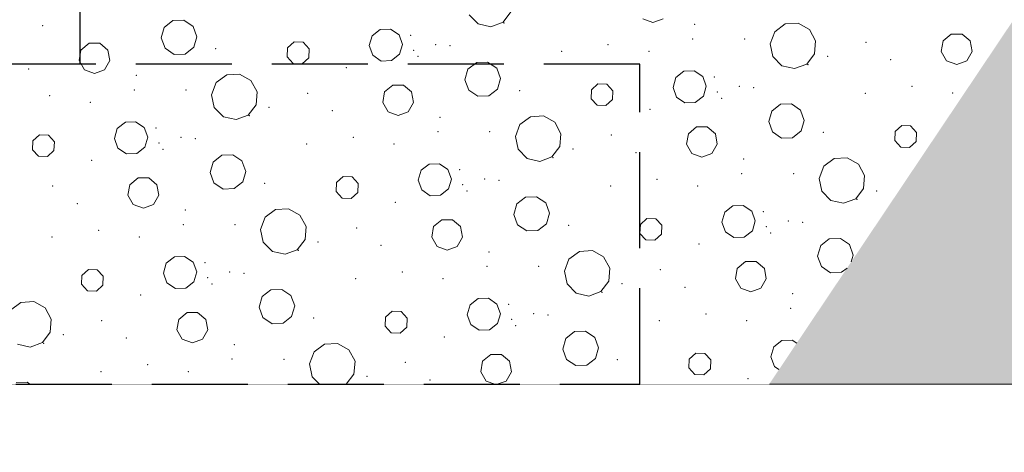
# Model space of a CAD drawing. Header units: millimetres. Extents: x -12989 to 402831, y -50461 to 30884.
# Tile 39 of 175: x 368534 to 369765, y -47346 to -46805. Entities that reach past the tile are written whole.
import ezdxf

# ---------------------------------------------------------------- set-up
doc = ezdxf.new("R2010")
doc.units = ezdxf.units.MM
doc.header["$MEASUREMENT"] = 0
doc.linetypes.add('Krawędzie ukryte', pattern=[170, 120, -50])
doc.linetypes.add('Wipeout_Contour', pattern=[1000, 0, -1000])
for name, color, linetype, lineweight in [('0_Nr_pióra__21', 7, 'Continuous', 25), ('A__STROPY_Nr_pióra__69', 7, 'Continuous', 13), ('Nowe_A_WYM_Nr_pióra__1', 7, 'Continuous', 13), ('Nowe_A_WYM_Nr_pióra__45', 7, 'Continuous', 15), ('Nowe_A_WYM_Nr_pióra__85', 7, 'Continuous', 13)]:
    doc.layers.add(name, color=color, linetype=linetype, lineweight=lineweight)
for name, color, linetype in [('A__STROPY', 7, 'Continuous'), ('A_WYPEŁNIENIA RYSUNKI', 7, 'Continuous'), ('Nowe_A_WYM', 7, 'Continuous')]:
    doc.layers.add(name, color=color, linetype=linetype)
doc.layers.add('A__STROPY_Nr_pióra__173', color=7, linetype='Continuous', lineweight=5, true_color=0x6a6a6a)
doc.layers.add('A_WYPEŁNIENIA RYSUNKI_Nr_pióra__242', color=7, linetype='Continuous', lineweight=13, true_color=0xa7a7a7)
doc.styles.add('STYL_AUTOMATYCZNY_4', font='arial.ttf')
doc.dimstyles.new('STYL_AUTOMATYCZNY__1', dxfattribs={"dimtxt": 139.999998, "dimasz": 57, "dimexe": 0.18, "dimexo": 0.0625, "dimgap": 0, "dimtad": 1, "dimtih": 1, "dimtoh": 1, "dimdec": 0, "dimlfac": 0.1, "dimzin": 0, "dimdsep": 46, "dimtxsty": 'STYL_AUTOMATYCZNY_4', "dimblk": 'ARROWHEAD_6', "dimblk1": 'ARROWHEAD_6', "dimblk2": 'ARROWHEAD_6', "dimcen": 0.09, "dimse1": 1, "dimse2": 1, "dimclrd": 7, "dimclre": 7, "dimclrt": 7, "dimadec": 0, "dimazin": 0, "dimtfac": 1, "dimtdec": 4, "dimtmove": 0, "dimatfit": 3, "dimfxl": 0, "dimtolj": 1, "dimtzin": 0, "dimarcsym": 0})

# ---------------------------------------------------------------- blocks, each defined once
blk = doc.blocks.new('ElemPrzekroju_175_1', base_point=(362576.7, -45960.6))
at = {"color": 254, "linetype": 'Wipeout_Contour', "lineweight": 0, "ltscale": 1533794.246621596}
blk.add_wipeout([(398746.7, -46720.6), (362356.7, -46720.6), (362356.7, -47260.6), (398746.7, -47260.6)], dxfattribs=at).dxf.layer = 'A__STROPY'
at = {"layer": 'A__STROPY_Nr_pióra__173', "linetype": 'Continuous', "lineweight": 5, "true_color": 0x6a6a6a}
h = blk.add_hatch(dxfattribs=at)
h.set_pattern_fill('Grunt_0001', color=251, style=0, pattern_type=2)
h.set_pattern_definition([(45, (362576.75, -45960.59), (-95.4594, 95.4594), []), (45, (362544.93, -45928.77), (-190.9188, 190.9188), []), (45, (362513.1, -45896.95), (-190.9188, 190.9188), []), (135, (362481.29, -45865.132), (31.819805, 31.819805), [135, -135])])
h.paths.add_polyline_path([(398746.7, -46720.6), (362356.7, -46720.6), (362356.7, -47260.6), (398746.7, -47260.6)])
at = {"layer": 'A__STROPY_Nr_pióra__69', "color": 7, "linetype": 'Continuous', "lineweight": 13}
blk.add_line((398746.7, -47260.6), (362356.7, -47260.6), dxfattribs=at)
blk = doc.blocks.new('*X327', base_point=(362576.7, -45960.6))
at = {"layer": 'A_WYPEŁNIENIA RYSUNKI_Nr_pióra__242', "color": 253, "linetype": 'Continuous', "lineweight": 13, "true_color": 0xa7a7a7}
for p, q in [((368726, -46806.4), (368715.1, -46814.8)), ((368739.7, -46805.9), (368726, -46806.4)), ((368751.1, -46813.6), (368739.7, -46805.9)), ((369096.2, -46799), (369107.5, -46810.5)), ((369138.6, -46808.5), (369148.4, -46795.6)), ((369313.5, -46804.3), (369326, -46808.9)), ((369326, -46808.9), (369338.6, -46804.3)), ((368715.1, -46814.8), (368711.3, -46828)), ((368755.8, -46826.5), (368751.1, -46813.6)), ((368985.1, -46817.4), (368974.9, -46825.3)), ((368997.9, -46816.9), (368985.1, -46817.4)), ((369008.6, -46824.1), (368997.9, -46816.9)), ((369107.5, -46810.5), (369123.3, -46814.1)), ((369123.3, -46814.1), (369138.6, -46808.5)), ((369491.4, -46810.6), (369478.3, -46820.2)), ((369507.5, -46809.6), (369491.4, -46810.6)), ((369521.7, -46817.5), (369507.5, -46809.6)), ((369529.4, -46831.7), (369521.7, -46817.5)), ((368711.3, -46828), (368716.1, -46841)), ((368752, -46839.7), (368755.8, -46826.5)), ((368974.9, -46825.3), (368971.4, -46837.6)), ((369013, -46836.2), (369008.6, -46824.1)), ((369478.3, -46820.2), (369472.5, -46835.4)), ((369699, -46823.3), (369688.8, -46831.8)), ((369712.4, -46823.3), (369699, -46823.3)), ((369722.6, -46831.8), (369712.4, -46823.3)), ((368610.9, -46843.3), (368608.6, -46856.4)), ((368621.2, -46834.7), (368610.9, -46843.3)), ((368634.5, -46834.7), (368621.2, -46834.7)), ((368644.8, -46843.3), (368634.5, -46834.7)), ((368647.1, -46856.4), (368644.8, -46843.3)), ((368716.1, -46841), (368727.5, -46848.7)), ((368741.2, -46848.2), (368752, -46839.7)), ((368869.4, -46840.5), (368868.9, -46851.7)), ((368877.6, -46833), (368869.4, -46840.5)), ((368888.7, -46833.5), (368877.6, -46833)), ((368896.3, -46841.7), (368888.7, -46833.5)), ((368895.8, -46852.8), (368896.3, -46841.7)), ((368971.4, -46837.6), (368975.8, -46849.7)), ((369009.4, -46848.5), (369013, -46836.2)), ((369472.5, -46835.4), (369475.9, -46851.2)), ((369528.1, -46847.9), (369529.4, -46831.7)), ((369688.8, -46831.8), (369686.5, -46845)), ((369724.9, -46845), (369722.6, -46831.8)), ((368727.5, -46848.7), (368741.2, -46848.2)), ((368868.9, -46851.7), (368876.4, -46859.9)), ((368887.6, -46860.4), (368895.8, -46852.8)), ((368975.8, -46849.7), (368986.5, -46856.9)), ((368999.3, -46856.4), (369009.4, -46848.5)), ((369475.9, -46851.2), (369487.2, -46862.8)), ((369518.3, -46860.8), (369528.1, -46847.9)), ((369686.5, -46845), (369693.1, -46856.6)), ((369718.2, -46856.6), (369724.9, -46845)), ((368608.6, -46856.4), (368615.3, -46868)), ((368615.3, -46868), (368627.9, -46872.6)), ((368627.9, -46872.6), (368640.4, -46868)), ((368640.4, -46868), (368647.1, -46856.4)), ((368876.4, -46859.9), (368887.6, -46860.4)), ((368986.5, -46856.9), (368999.3, -46856.4)), ((369094.8, -46867.1), (369091, -46880.3)), ((369105.7, -46858.6), (369094.8, -46867.1)), ((369119.4, -46858.1), (369105.7, -46858.6)), ((369130.8, -46865.8), (369119.4, -46858.1)), ((369135.5, -46878.7), (369130.8, -46865.8)), ((369487.2, -46862.8), (369503, -46866.3)), ((369503, -46866.3), (369518.3, -46860.8)), ((369693.1, -46856.6), (369705.7, -46861.1)), ((369705.7, -46861.1), (369718.2, -46856.6)), ((368793.2, -46874.3), (368780.2, -46883.9)), ((368809.4, -46873.2), (368793.2, -46874.3)), ((368823.5, -46881.1), (368809.4, -46873.2)), ((369091, -46880.3), (369095.7, -46893.2)), ((369131.7, -46892), (369135.5, -46878.7)), ((369354.6, -46877.5), (369351.1, -46889.9)), ((369364.8, -46869.6), (369354.6, -46877.5)), ((369377.6, -46869.1), (369364.8, -46869.6)), ((369388.3, -46876.3), (369377.6, -46869.1)), ((369392.7, -46888.4), (369388.3, -46876.3)), ((368780.2, -46883.9), (368774.4, -46899)), ((368831.2, -46895.4), (368823.5, -46881.1)), ((369000.9, -46886.9), (368990.6, -46895.5)), ((369014.2, -46886.9), (369000.9, -46886.9)), ((369024.4, -46895.5), (369014.2, -46886.9)), ((369120.9, -46900.4), (369131.7, -46892)), ((369249.1, -46892.8), (369248.6, -46903.9)), ((369257.3, -46885.2), (369249.1, -46892.8)), ((369268.4, -46885.7), (369257.3, -46885.2)), ((369275.9, -46893.9), (369268.4, -46885.7)), ((369351.1, -46889.9), (369355.5, -46902)), ((369389.1, -46900.8), (369392.7, -46888.4)), ((368774.4, -46899), (368777.7, -46914.9)), ((368829.9, -46911.6), (368831.2, -46895.4)), ((368990.6, -46895.5), (368988.3, -46908.7)), ((369026.8, -46908.7), (369024.4, -46895.5)), ((369095.7, -46893.2), (369107.1, -46900.9)), ((369107.1, -46900.9), (369120.9, -46900.4)), ((369248.6, -46903.9), (369256.1, -46912.1)), ((369267.2, -46912.6), (369275.5, -46905.1)), ((369275.5, -46905.1), (369275.9, -46893.9)), ((369355.5, -46902), (369366.1, -46909.1)), ((369379, -46908.7), (369389.1, -46900.8)), ((368777.7, -46914.9), (368789.1, -46926.4)), ((368820.1, -46924.5), (368829.9, -46911.6)), ((368988.3, -46908.7), (368995, -46920.2)), ((369020.1, -46920.2), (369026.8, -46908.7)), ((369256.1, -46912.1), (369267.2, -46912.6)), ((369366.1, -46909.1), (369379, -46908.7)), ((369485.3, -46910.9), (369474.5, -46919.3)), ((369499.1, -46910.4), (369485.3, -46910.9)), ((369510.5, -46918.1), (369499.1, -46910.4)), ((368789.1, -46926.4), (368804.9, -46930)), ((368804.9, -46930), (368820.1, -46924.5)), ((368995, -46920.2), (369007.5, -46924.8)), ((369007.5, -46924.8), (369020.1, -46920.2)), ((369172.9, -46926.5), (369159.8, -46936.1)), ((369189.1, -46925.5), (369172.9, -46926.5)), ((369203.2, -46933.4), (369189.1, -46925.5)), ((369474.5, -46919.3), (369470.7, -46932.5)), ((369515.2, -46931), (369510.5, -46918.1)), ((368656.5, -46941.2), (368652.9, -46953.5)), ((368666.6, -46933.3), (368656.5, -46941.2)), ((368679.4, -46932.8), (368666.6, -46933.3)), ((368690.1, -46940), (368679.4, -46932.8)), ((368694.5, -46952.1), (368690.1, -46940)), ((369159.8, -46936.1), (369154.1, -46951.3)), ((369210.9, -46947.7), (369203.2, -46933.4)), ((369380.5, -46939.2), (369370.3, -46947.8)), ((369393.9, -46939.2), (369380.5, -46939.2)), ((369404.1, -46947.8), (369393.9, -46939.2)), ((369470.7, -46932.5), (369475.4, -46945.5)), ((369511.4, -46944.2), (369515.2, -46931)), ((369637, -46937.5), (369628.7, -46945)), ((369648.1, -46938), (369637, -46937.5)), ((369655.6, -46946.2), (369648.1, -46938)), ((368559.1, -46948.9), (368550.9, -46956.4)), ((368570.3, -46949.4), (368559.1, -46948.9)), ((368577.8, -46957.6), (368570.3, -46949.4)), ((368652.9, -46953.5), (368657.3, -46965.6)), ((368691, -46964.4), (368694.5, -46952.1)), ((369154.1, -46951.3), (369157.4, -46967.1)), ((369209.6, -46963.8), (369210.9, -46947.7)), ((369370.3, -46947.8), (369368, -46960.9)), ((369406.4, -46960.9), (369404.1, -46947.8)), ((369475.4, -46945.5), (369486.8, -46953.2)), ((369486.8, -46953.2), (369500.6, -46952.7)), ((369500.6, -46952.7), (369511.4, -46944.2)), ((369628.7, -46945), (369628.2, -46956.2)), ((369655.1, -46957.3), (369655.6, -46946.2)), ((368550.9, -46956.4), (368550.4, -46967.6)), ((368577.3, -46968.7), (368577.8, -46957.6)), ((368657.3, -46965.6), (368668, -46972.8)), ((368680.8, -46972.4), (368691, -46964.4)), ((369199.8, -46976.7), (369209.6, -46963.8)), ((369368, -46960.9), (369374.7, -46972.5)), ((369399.8, -46972.5), (369406.4, -46960.9)), ((369628.2, -46956.2), (369635.8, -46964.4)), ((369635.8, -46964.4), (369646.9, -46964.9)), ((369646.9, -46964.9), (369655.1, -46957.3)), ((368550.4, -46967.6), (368557.9, -46975.8)), ((368557.9, -46975.8), (368569.1, -46976.3)), ((368569.1, -46976.3), (368577.3, -46968.7)), ((368668, -46972.8), (368680.8, -46972.4)), ((368787.2, -46974.5), (368776.3, -46983)), ((368800.9, -46974), (368787.2, -46974.5)), ((368812.3, -46981.7), (368800.9, -46974)), ((369157.4, -46967.1), (369168.7, -46978.7)), ((369168.7, -46978.7), (369184.5, -46982.3)), ((369184.5, -46982.3), (369199.8, -46976.7)), ((369374.7, -46972.5), (369387.2, -46977)), ((369387.2, -46977), (369399.8, -46972.5)), ((369552.6, -46978.8), (369539.5, -46988.4)), ((369568.7, -46977.7), (369552.6, -46978.8)), ((369582.9, -46985.6), (369568.7, -46977.7)), ((368776.3, -46983), (368772.6, -46996.2)), ((368817, -46994.7), (368812.3, -46981.7)), ((369046.3, -46985.5), (369036.1, -46993.4)), ((369059.1, -46985.1), (369046.3, -46985.5)), ((369069.8, -46992.3), (369059.1, -46985.1)), ((369539.5, -46988.4), (369533.7, -47003.5)), ((369590.6, -46999.9), (369582.9, -46985.6)), ((368682.4, -47002.8), (368672.2, -47011.4)), ((368695.7, -47002.8), (368682.4, -47002.8)), ((368706, -47011.4), (368695.7, -47002.8)), ((368772.6, -46996.2), (368777.3, -47009.1)), ((368813.2, -47007.9), (368817, -46994.7)), ((368938.8, -47001.1), (368930.6, -47008.7)), ((368949.9, -47001.6), (368938.8, -47001.1)), ((368957.5, -47009.9), (368949.9, -47001.6)), ((369036.1, -46993.4), (369032.6, -47005.8)), ((369074.2, -47004.3), (369069.8, -46992.3)), ((369533.7, -47003.5), (369537.1, -47019.4)), ((369589.3, -47016.1), (369590.6, -46999.9)), ((368672.2, -47011.4), (368669.8, -47024.6)), ((368708.3, -47024.6), (368706, -47011.4)), ((368777.3, -47009.1), (368788.7, -47016.8)), ((368802.4, -47016.3), (368813.2, -47007.9)), ((368930.6, -47008.7), (368930.1, -47019.8)), ((368957, -47021), (368957.5, -47009.9)), ((369032.6, -47005.8), (369037, -47017.9)), ((369070.6, -47016.7), (369074.2, -47004.3)), ((369579.5, -47029), (369589.3, -47016.1)), ((368669.8, -47024.6), (368676.5, -47036.1)), ((368701.6, -47036.1), (368708.3, -47024.6)), ((368788.7, -47016.8), (368802.4, -47016.3)), ((368930.1, -47019.8), (368937.6, -47028)), ((368937.6, -47028), (368948.8, -47028.5)), ((368948.8, -47028.5), (368957, -47021)), ((369037, -47017.9), (369047.7, -47025.1)), ((369047.7, -47025.1), (369060.5, -47024.6)), ((369060.5, -47024.6), (369070.6, -47016.7)), ((369166.9, -47026.8), (369156, -47035.2)), ((369180.6, -47026.3), (369166.9, -47026.8)), ((369192, -47034), (369180.6, -47026.3)), ((369537.1, -47019.4), (369548.4, -47030.9)), ((368676.5, -47036.1), (368689.1, -47040.7)), ((368689.1, -47040.7), (368701.6, -47036.1)), ((369156, -47035.2), (369152.2, -47048.5)), ((369196.7, -47046.9), (369192, -47034)), ((369426, -47037.8), (369415.8, -47045.7)), ((369438.8, -47037.3), (369426, -47037.8)), ((369449.5, -47044.5), (369438.8, -47037.3)), ((369548.4, -47030.9), (369564.2, -47034.5)), ((369564.2, -47034.5), (369579.5, -47029)), ((368841.4, -47052), (368835.6, -47067.2)), ((368854.4, -47042.4), (368841.4, -47052)), ((368870.6, -47041.4), (368854.4, -47042.4)), ((368884.7, -47049.3), (368870.6, -47041.4)), ((368892.4, -47063.6), (368884.7, -47049.3)), ((369152.2, -47048.5), (369156.9, -47061.4)), ((369192.9, -47060.1), (369196.7, -47046.9)), ((369415.8, -47045.7), (369412.3, -47058)), ((369453.9, -47056.6), (369449.5, -47044.5)), ((368891.1, -47079.7), (368892.4, -47063.6)), ((369051.8, -47063.7), (369049.5, -47076.8)), ((369062.1, -47055.1), (369051.8, -47063.7)), ((369075.4, -47055.1), (369062.1, -47055.1)), ((369085.6, -47063.7), (369075.4, -47055.1)), ((369088, -47076.8), (369085.6, -47063.7)), ((369156.9, -47061.4), (369168.3, -47069.1)), ((369182.1, -47068.6), (369192.9, -47060.1)), ((369310.3, -47060.9), (369309.8, -47072.1)), ((369318.5, -47053.4), (369310.3, -47060.9)), ((369329.6, -47053.9), (369318.5, -47053.4)), ((369337.2, -47062.1), (369329.6, -47053.9)), ((369336.7, -47073.2), (369337.2, -47062.1)), ((369412.3, -47058), (369416.7, -47070.1)), ((369450.3, -47068.9), (369453.9, -47056.6)), ((368835.6, -47067.2), (368838.9, -47083)), ((369049.5, -47076.8), (369056.2, -47088.4)), ((369081.3, -47088.4), (369088, -47076.8)), ((369168.3, -47069.1), (369182.1, -47068.6)), ((369309.8, -47072.1), (369317.3, -47080.3)), ((369328.4, -47080.8), (369336.7, -47073.2)), ((369416.7, -47070.1), (369427.3, -47077.3)), ((369427.3, -47077.3), (369440.2, -47076.9)), ((369440.2, -47076.9), (369450.3, -47068.9)), ((368838.9, -47083), (368850.3, -47094.6)), ((368881.3, -47092.6), (368891.1, -47079.7)), ((369056.2, -47088.4), (369068.7, -47093)), ((369068.7, -47093), (369081.3, -47088.4)), ((369317.3, -47080.3), (369328.4, -47080.8)), ((369535.7, -47087.5), (369531.9, -47100.7)), ((369546.5, -47079), (369535.7, -47087.5)), ((369560.3, -47078.5), (369546.5, -47079)), ((369571.7, -47086.2), (369560.3, -47078.5)), ((369576.4, -47099.2), (369571.7, -47086.2)), ((368727.8, -47101.4), (368717.7, -47109.3)), ((368740.6, -47101), (368727.8, -47101.4)), ((368751.3, -47108.2), (368740.6, -47101)), ((368850.3, -47094.6), (368866.1, -47098.2)), ((368866.1, -47098.2), (368881.3, -47092.6)), ((369234.1, -47094.7), (369221, -47104.3)), ((369250.3, -47093.7), (369234.1, -47094.7)), ((369264.4, -47101.5), (369250.3, -47093.7)), ((369272.1, -47115.8), (369264.4, -47101.5)), ((369531.9, -47100.7), (369536.6, -47113.6)), ((369574, -47107.5), (369576.4, -47099.2)), ((368717.7, -47109.3), (368714.1, -47121.7)), ((368755.7, -47120.2), (368751.3, -47108.2)), ((369221, -47104.3), (369215.3, -47119.4)), ((369441.7, -47107.3), (369431.5, -47115.9)), ((369455.1, -47107.3), (369441.7, -47107.3)), ((369465.3, -47115.9), (369455.1, -47107.3)), ((369536.6, -47113.6), (369548, -47121.3)), ((368612.1, -47124.6), (368611.6, -47135.7)), ((368620.3, -47117.1), (368612.1, -47124.6)), ((368631.5, -47117.5), (368620.3, -47117.1)), ((368639, -47125.8), (368631.5, -47117.5)), ((368638.5, -47136.9), (368639, -47125.8)), ((368714.1, -47121.7), (368718.5, -47133.8)), ((368752.2, -47132.6), (368755.7, -47120.2)), ((369215.3, -47119.4), (369218.6, -47135.3)), ((369270.8, -47132), (369272.1, -47115.8)), ((369431.5, -47115.9), (369429.2, -47129.1)), ((369467.6, -47129.1), (369465.3, -47115.9)), ((369548, -47121.3), (369561.8, -47120.8)), ((369561.8, -47120.8), (369568.7, -47115.4)), ((368611.6, -47135.7), (368619.1, -47144)), ((368630.3, -47144.4), (368638.5, -47136.9)), ((368718.5, -47133.8), (368729.2, -47141)), ((368742, -47140.5), (368752.2, -47132.6)), ((369218.6, -47135.3), (369229.9, -47146.8)), ((369261, -47144.9), (369270.8, -47132)), ((369429.2, -47129.1), (369435.9, -47140.6)), ((369461, -47140.6), (369467.6, -47129.1)), ((368619.1, -47144), (368630.3, -47144.4)), ((368729.2, -47141), (368742, -47140.5)), ((368837.6, -47151.2), (368833.8, -47164.4)), ((368848.4, -47142.7), (368837.6, -47151.2)), ((368862.1, -47142.2), (368848.4, -47142.7)), ((368873.5, -47149.9), (368862.1, -47142.2)), ((368878.2, -47162.8), (368873.5, -47149.9)), ((369229.9, -47146.8), (369245.8, -47150.4)), ((369245.8, -47150.4), (369261, -47144.9)), ((369435.9, -47140.6), (369448.4, -47145.2)), ((369448.4, -47145.2), (369461, -47140.6)), ((368535.9, -47158.4), (368522.9, -47168)), ((368552.1, -47157.3), (368535.9, -47158.4)), ((368566.3, -47165.2), (368552.1, -47157.3)), ((368874.4, -47176), (368878.2, -47162.8)), ((369097.4, -47161.6), (369093.8, -47173.9)), ((369107.5, -47153.7), (369097.4, -47161.6)), ((369120.3, -47153.2), (369107.5, -47153.7)), ((369131, -47160.4), (369120.3, -47153.2)), ((369135.4, -47172.5), (369131, -47160.4)), ((368573.9, -47179.5), (368566.3, -47165.2)), ((368743.6, -47171), (368733.4, -47179.6)), ((368756.9, -47171), (368743.6, -47171)), ((368767.2, -47179.6), (368756.9, -47171)), ((368833.8, -47164.4), (368838.5, -47177.3)), ((368863.6, -47184.5), (368874.4, -47176)), ((369000, -47169.3), (368991.8, -47176.8)), ((369011.1, -47169.8), (369000, -47169.3)), ((369018.7, -47178), (369011.1, -47169.8)), ((369093.8, -47173.9), (369098.2, -47186)), ((369131.8, -47184.9), (369135.4, -47172.5)), ((368572.6, -47195.6), (368573.9, -47179.5)), ((368733.4, -47179.6), (368731, -47192.7)), ((368769.5, -47192.7), (368767.2, -47179.6)), ((368838.5, -47177.3), (368849.9, -47185)), ((368849.9, -47185), (368863.6, -47184.5)), ((368991.8, -47176.8), (368991.3, -47188)), ((368991.3, -47188), (368998.8, -47196.2)), ((369018.2, -47189.2), (369018.7, -47178)), ((369098.2, -47186), (369108.9, -47193.2)), ((369121.7, -47192.8), (369131.8, -47184.9)), ((368562.8, -47208.5), (368572.6, -47195.6)), ((368731, -47192.7), (368737.7, -47204.3)), ((368762.8, -47204.3), (368769.5, -47192.7)), ((368998.8, -47196.2), (369010, -47196.7)), ((369010, -47196.7), (369018.2, -47189.2)), ((369108.9, -47193.2), (369121.7, -47192.8)), ((369228.1, -47194.9), (369217.2, -47203.4)), ((369241.8, -47194.5), (369228.1, -47194.9)), ((369253.2, -47202.1), (369241.8, -47194.5)), ((368531.8, -47210.5), (368547.6, -47214.1)), ((368547.6, -47214.1), (368562.8, -47208.5)), ((368737.7, -47204.3), (368750.3, -47208.9)), ((368750.3, -47208.9), (368762.8, -47204.3)), ((368915.6, -47210.6), (368902.6, -47220.2)), ((368931.8, -47209.6), (368915.6, -47210.6)), ((368946, -47217.5), (368931.8, -47209.6)), ((369217.2, -47203.4), (369213.4, -47216.6)), ((369257.9, -47215.1), (369253.2, -47202.1)), ((369487.2, -47205.9), (369477, -47213.8)), ((369500, -47205.5), (369487.2, -47205.9)), ((369505.7, -47209.3), (369500, -47205.5)), ((368902.6, -47220.2), (368896.8, -47235.3)), ((368953.6, -47231.7), (368946, -47217.5)), ((369123.3, -47223.3), (369113, -47231.8)), ((369136.6, -47223.3), (369123.3, -47223.3)), ((369146.9, -47231.8), (369136.6, -47223.3)), ((369213.4, -47216.6), (369218.1, -47229.5)), ((369254.1, -47228.3), (369257.9, -47215.1)), ((369379.7, -47221.6), (369371.5, -47229.1)), ((369390.8, -47222), (369379.7, -47221.6)), ((369398.4, -47230.3), (369390.8, -47222)), ((369477, -47213.8), (369473.5, -47226.2)), ((368896.8, -47235.3), (368900.1, -47251.2)), ((368952.3, -47247.9), (368953.6, -47231.7)), ((369113, -47231.8), (369110.7, -47245)), ((369149.2, -47245), (369146.9, -47231.8)), ((369218.1, -47229.5), (369229.5, -47237.2)), ((369229.5, -47237.2), (369243.3, -47236.8)), ((369243.3, -47236.8), (369254.1, -47228.3)), ((369371.5, -47229.1), (369371, -47240.2)), ((369397.9, -47241.4), (369398.4, -47230.3)), ((369473.5, -47226.2), (369477.9, -47238.3)), ((368942.7, -47260.6), (368952.3, -47247.9)), ((369110.7, -47245), (369117.4, -47256.6)), ((369142.5, -47256.6), (369149.2, -47245)), ((369371, -47240.2), (369378.5, -47248.5)), ((369378.5, -47248.5), (369389.7, -47248.9)), ((369389.7, -47248.9), (369397.9, -47241.4)), ((369477.9, -47238.3), (369483.6, -47242.2)), ((368543.7, -47258.1), (368529.9, -47258.6)), ((368547.3, -47260.6), (368543.7, -47258.1)), ((368900.1, -47251.2), (368909.3, -47260.6)), ((369117.4, -47256.6), (369128.5, -47260.6)), ((369131.4, -47260.6), (369142.5, -47256.6))]:
    blk.add_line(p, q, dxfattribs=at)
for p in [(368563.1, -46812.9), (369140, -46809.3), (369378.3, -46811.2), (369023.3, -46824.6), (369375.7, -46829.2), (369440.6, -46829.3), (369440.6, -46829.3), (368779.6, -46841.6), (369026.9, -46843.4), (369054.3, -46836.3), (369072.3, -46837.8), (369270, -46836.3), (369592.5, -46833.5), (369032.2, -46851.1), (369211.8, -46844.8), (369320.9, -46844.7), (369544.4, -46850.9), (369623.3, -46855.3), (368545.5, -46866.7), (368942.8, -46865.2), (369519.7, -46861.5), (368680.2, -46874.9), (369402.9, -46876.8), (368677.6, -46892.9), (368742.4, -46893), (368742.4, -46893), (369434, -46888.5), (369452, -46890.1), (369649.7, -46888.6), (368571.9, -46900), (368894.3, -46897.1), (369159.3, -46893.8), (369406.6, -46895.6), (369411.9, -46903.4), (369591.4, -46897.1), (369700.5, -46896.9), (368622.7, -46908.4), (368846.3, -46914.6), (369322.4, -46917.4), (368821.5, -46925.2), (368925.1, -46918.9), (369059.9, -46927.1), (368704.8, -46940.5), (368735.9, -46952.2), (368753.8, -46953.8), (368951.6, -46952.3), (369057.2, -46945.2), (369122.1, -46945.2), (369122.1, -46945.2), (369274, -46949.4), (369539, -46946.1), (368708.4, -46959.3), (368893.3, -46960.7), (369002.4, -46960.6), (369226, -46966.8), (368713.7, -46967), (369201.2, -46977.4), (369304.8, -46971.2), (368624.3, -46981.1), (369439.5, -46979.4), (369084.5, -46992.7), (369436.9, -46997.4), (369501.8, -46997.5), (369501.8, -46997.5), (368575.8, -47013), (368840.8, -47009.7), (369088.1, -47011.5), (369115.5, -47004.4), (369133.5, -47006), (369273, -47013), (369331.2, -47004.5), (369382.1, -47012.8), (369093.4, -47019.3), (369605.7, -47019.1), (368606.7, -47034.9), (369004, -47033.3), (369580.9, -47029.7), (368741.4, -47043.1), (369464.1, -47045), (368738.8, -47061.1), (368803.6, -47061.1), (368803.6, -47061.1), (368955.5, -47065.3), (369220.5, -47062), (369467.8, -47063.8), (369495.2, -47056.7), (369513.2, -47058.3), (368574.8, -47076.7), (368633.1, -47068.2), (368683.9, -47076.5), (369473.1, -47071.5), (368907.5, -47082.8), (368986.3, -47087.1), (369383.7, -47085.6), (368882.7, -47093.3), (369121.1, -47095.3), (368766, -47108.7), (369118.4, -47113.3), (369183.3, -47113.4), (369183.3, -47113.4), (368797.1, -47120.3), (368815, -47121.9), (369012.8, -47120.4), (369335.2, -47117.5), (368769.6, -47127.5), (368774.9, -47135.2), (368954.5, -47128.9), (369063.6, -47128.8), (369287.2, -47135), (368685.5, -47149.2), (369262.4, -47145.6), (369366, -47139.4), (369500.7, -47147.6), (369145.7, -47160.9), (369176.8, -47172.6), (369194.7, -47174.2), (369392.5, -47172.7), (369498.1, -47165.6), (368637, -47181.2), (368902.1, -47177.9), (369149.3, -47179.7), (369154.6, -47187.4), (369334.2, -47181.2), (369443.3, -47181), (368589, -47198.7), (368564.3, -47209.3), (368667.9, -47203), (368802.6, -47211.2), (369065.2, -47201.5), (368694.3, -47236.3), (368800, -47229.2), (368864.8, -47229.3), (368864.8, -47229.3), (369016.7, -47233.4), (369281.7, -47230.1), (368636, -47244.8), (368745.1, -47244.7), (368968.7, -47250.9), (369047.5, -47255.3), (369444.9, -47253.7)]:
    blk.add_point(p, dxfattribs=at)
blk = doc.blocks.new('Wypełnienie_4_1', base_point=(362576.7, -45960.6))
at = {"color": 254, "linetype": 'Wipeout_Contour', "lineweight": 0, "ltscale": 2228316.733141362}
blk.add_wipeout([(368210.1, -46720.6), (367037.4, -46720.6), (367313.7, -47260.6), (369471.3, -47260.6), (369833.7, -46720.6), (368610.1, -46720.6)], dxfattribs=at).dxf.layer = 'A_WYPEŁNIENIA RYSUNKI'
at = {"layer": 'A_WYPEŁNIENIA RYSUNKI_Nr_pióra__242', "color": 253, "linetype": 'Continuous', "lineweight": 13, "true_color": 0xa7a7a7}
blk.add_blockref('*X327', (362576.7, -45960.6), dxfattribs=at)
blk = doc.blocks.new('*D346', base_point=(362576.7, -45960.6))
at = {"layer": 'Nowe_A_WYM_Nr_pióra__45', "color": 7, "linetype": 'Continuous', "lineweight": 15}
for p, q in [((362206.7, -47532.6), (362146.7, -47592.6)), ((362386.7, -47532.6), (362326.7, -47592.6))]:
    blk.add_line(p, q, dxfattribs=at)
at = {"layer": 'Nowe_A_WYM_Nr_pióra__85', "color": 7, "linetype": 'Continuous', "lineweight": 13}
for p, q in [((362356.7, -47618.8), (362356.7, -47506.3)), ((362176.7, -47562.6), (362356.7, -47562.6)), ((362356.7, -47562.6), (398746.7, -47562.6))]:
    blk.add_line(p, q, dxfattribs=at)
blk = doc.blocks.new('ARROWHEAD_6')
at = {"color": 0, "linetype": 'Continuous', "lineweight": 0}
for p, q in [((-0.5, -0.5), (0.5, 0.5)), ((0, 0), (-1, 0))]:
    blk.add_line(p, q, dxfattribs=at)
blk = doc.blocks.new('*D347', base_point=(362576.7, -45960.6))
at = {"layer": 'Nowe_A_WYM_Nr_pióra__45', "color": 7, "linetype": 'Continuous', "lineweight": 15}
for p, q in [((362386.7, -47532.6), (362326.7, -47592.6)), ((398776.7, -47532.6), (398716.7, -47592.6))]:
    blk.add_line(p, q, dxfattribs=at)
at = {"layer": 'Nowe_A_WYM_Nr_pióra__85', "color": 7, "linetype": 'Continuous', "lineweight": 13}
for p, q in [((398746.7, -47618.8), (398746.7, -47506.3)), ((362356.7, -47562.6), (398746.7, -47562.6))]:
    blk.add_line(p, q, dxfattribs=at)
at = {"layer": 'Nowe_A_WYM_Nr_pióra__1', "color": 7, "lineweight": 13, "char_height": 140, "attachment_point": 7, "style": 'STYL_AUTOMATYCZNY_4'}
for s, insert in [('\\A1;{\\pql;\\fArial|b0|i0|c238|p0;\\W1.000000;18}', (362386.7, -47534.6)), ('\\A1;{\\pql;\\fArial|b0|i0|c238|p0;\\W1.000000;3\xa0639}', (380311.5, -47534.6)), ('\\A1;{\\pql;\\fArial|b0|i0|c238|p0;\\W1.000000;18}', (398503.2, -47534.6))]:
    blk.add_mtext(s, dxfattribs=dict(at, insert=insert))
blk = doc.blocks.new('*D358', base_point=(362576.7, -45960.6))
at = {"layer": 'Nowe_A_WYM_Nr_pióra__45', "color": 7, "linetype": 'Continuous', "lineweight": 15}
for p, q in [((362106.7, -48052.6), (362046.7, -48112.6)), ((398996.7, -48112.6), (399056.7, -48052.6))]:
    blk.add_line(p, q, dxfattribs=at)
at = {"layer": 'Nowe_A_WYM_Nr_pióra__85', "color": 7, "linetype": 'Continuous', "lineweight": 13}
for p, q in [((362076.7, -48138.8), (362076.7, -48026.3)), ((399026.7, -48138.8), (399026.7, -48026.3)), ((362031.7, -48082.6), (362076.7, -48082.6)), ((362076.7, -48082.6), (399026.7, -48082.6)), ((399026.7, -48082.6), (399071.7, -48082.6))]:
    blk.add_line(p, q, dxfattribs=at)
at = {"layer": 'Nowe_A_WYM_Nr_pióra__1', "color": 7, "lineweight": 13, "insert": (380311.5, -48054.6), "char_height": 140, "attachment_point": 7, "style": 'STYL_AUTOMATYCZNY_4'}
blk.add_mtext('\\A1;{\\pql;\\fArial|b0|i0|c238|p0;\\W1.000000;3\xa0695}', dxfattribs=at)

msp = doc.modelspace()

# ---------------------------------------------------------------- block references
at = {"layer": 'A__STROPY', "lineweight": 0}
msp.add_blockref('ElemPrzekroju_175_1', (362576.7, -45960.6), dxfattribs=at)

# ---------------------------------------------------------------- next in the draw order: block references
at = {"layer": 'A_WYPEŁNIENIA RYSUNKI_Nr_pióra__242', "color": 253, "linetype": 'Continuous', "lineweight": 13, "true_color": 0xa7a7a7}
msp.add_blockref('Wypełnienie_4_1', (362576.7, -45960.6), dxfattribs=at)

# ---------------------------------------------------------------- next in the draw order: linework, layer by layer
at = {"layer": '0_Nr_pióra__21', "color": 7, "linetype": 'Krawędzie ukryte', "lineweight": 25}
msp.add_line((368610.1, -46860.6), (368610.1, -45960.6), dxfattribs=at)
msp.add_lwpolyline([(367509.7, -47260.6), (369309.7, -47260.6), (369309.7, -46860.6), (367509.7, -46860.6)], close=True, dxfattribs=at)

# ---------------------------------------------------------------- next in the draw order: dimensions: what is measured, and where the dimension line sits
at = {"layer": 'Nowe_A_WYM', "color": 7, "linetype": 'Continuous', "lineweight": 13}
for base, p1, p2, picture, middle in [((399026.7, -48082.6), (362076.7, -46860.6), (399026.7, -46860.6), '*D358', (380551.7, -47984.6)), ((362356.7, -47562.6), (362176.7, -46860.6), (362356.7, -46860.6), '*D346', (362493.3, -47464.6)), ((398746.7, -47562.6), (362356.7, -46860.6), (398746.7, -46860.6), '*D347', (380551.7, -47464.6))]:
    dim = msp.add_linear_dim(base=base, p1=p1, p2=p2, dimstyle='STYL_AUTOMATYCZNY__1', dxfattribs=at)
    dim.commit()
    dim.dimension.update_dxf_attribs({"geometry": picture, "text_midpoint": middle, "dimtype": 160})

doc.saveas('drawing.dxf')
